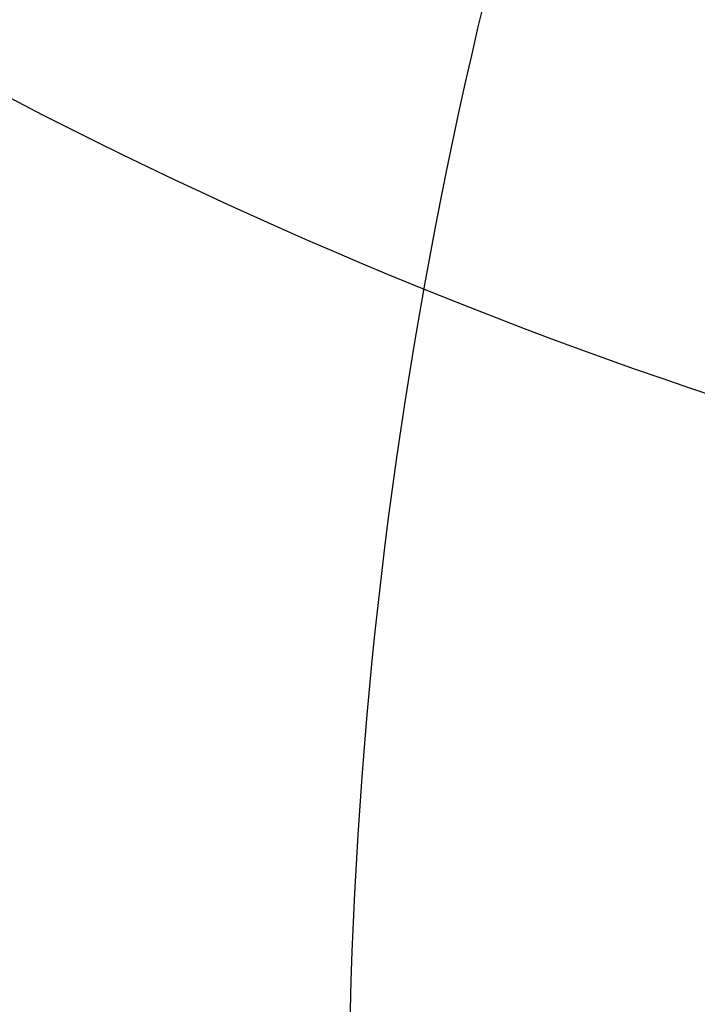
# Model space of a CAD drawing. Header units: millimetres. Extents: x -284 to 284, y 0 to 805.
# Tile 153 of 162: x -255.89 to -255.465, y 292.755 to 293.372. Entities that reach past the tile are written whole.
import ezdxf

# ---------------------------------------------------------------- set-up
doc = ezdxf.new("R2010")
doc.units = ezdxf.units.MM
doc.header["$MEASUREMENT"] = 0
doc.layers.add('Default', color=18, linetype='Continuous', true_color=0x000000)

msp = doc.modelspace()

# ---------------------------------------------------------------- linework, layer by layer
at = {"layer": 'Default', "extrusion": (0.041926, -0.118646, -0.992051)}
msp.add_open_spline([(-257.4615, 295.58797, -4.0973), (-257.36832, 294.81411, -4.00081), (-256.95496, 294.08474, -3.89611), (-255.72129, 293.12679, -3.72941), (-254.90857, 292.90412, -3.66843), (-253.35026, 293.0971, -3.62565), (-252.61426, 293.51156, -3.64412), (-251.64415, 294.74242, -3.75032), (-251.41601, 295.55123, -3.83741), (-251.5092, 296.32509, -3.9339)], degree=3, knots=[9.695565, 9.695565, 9.695565, 9.695565, 12.119457, 12.119457, 14.543348, 14.543348, 16.967239, 16.967239, 19.391131, 19.391131, 19.391131, 19.391131], dxfattribs=at)
at = {"layer": 'Default', "extrusion": (-0.090657, 0.118261, 0.988836)}
msp.add_open_spline([(-249.73033, 293.10401, -30.86688), (-249.82321, 293.87732, -30.96788), (-250.23523, 294.6043, -31.0926), (-251.4649, 295.5551, -31.31904), (-252.27499, 295.77307, -31.41938), (-253.82825, 295.57107, -31.53763), (-254.56186, 295.15234, -31.55481), (-255.52882, 293.91587, -31.49558), (-255.75622, 293.10573, -31.41954), (-255.66334, 292.33241, -31.31854)], degree=3, knots=[0, 0, 0, 0, 2.423891, 2.423891, 4.847783, 4.847783, 7.271674, 7.271674, 9.695565, 9.695565, 9.695565, 9.695565], dxfattribs=at)
at = {"layer": 'Default', "extrusion": (0.090657, -0.118261, -0.988836)}
msp.add_open_spline([(-255.66334, 292.33241, -31.31854), (-255.57046, 291.55909, -31.21754), (-255.15844, 290.83211, -31.09282), (-253.92876, 289.88131, -30.86637), (-253.11868, 289.66335, -30.76603), (-251.56542, 289.86535, -30.64779), (-250.83181, 290.28408, -30.63061), (-249.86485, 291.52055, -30.68983), (-249.63745, 292.33069, -30.76587), (-249.73033, 293.10401, -30.86688)], degree=3, knots=[9.695565, 9.695565, 9.695565, 9.695565, 12.119457, 12.119457, 14.543348, 14.543348, 16.967239, 16.967239, 19.391131, 19.391131, 19.391131, 19.391131], dxfattribs=at)

doc.saveas('drawing.dxf')
